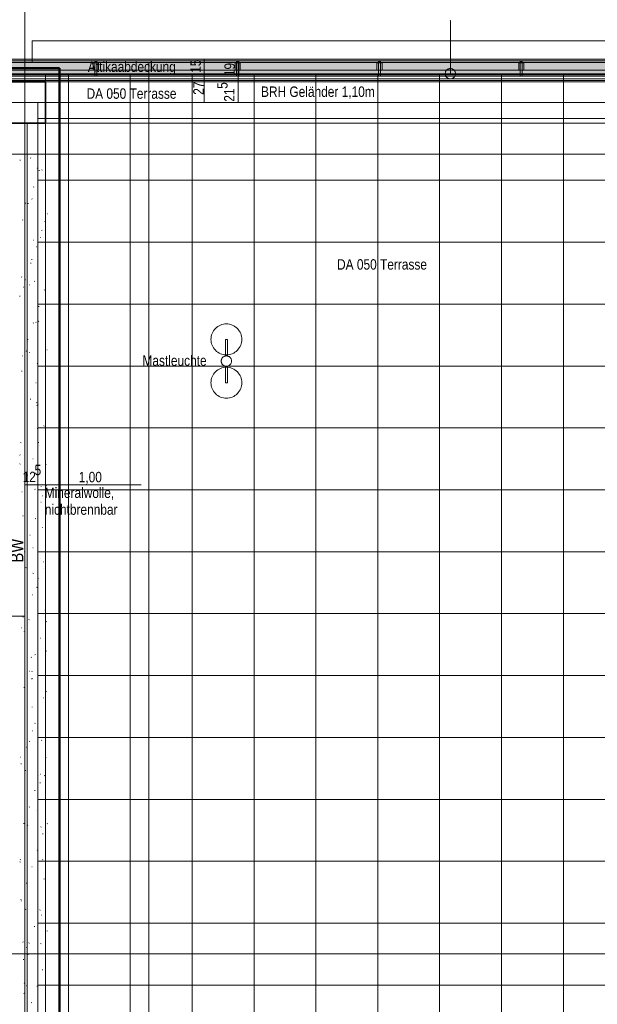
# Model space of a CAD drawing. Extents: x -620 to 300, y 62 to 1112.
# Tile 216 of 235: x -457 to -345, y 825 to 1016. Entities that reach past the tile are written whole.
import ezdxf
from ezdxf.lldxf.tags import DXFTag

# ---------------------------------------------------------------- set-up
doc = ezdxf.new("R2010")
doc.units = 0
doc.layers.get('0').update_dxf_attribs({"lineweight": 13})
for name, color, linetype, lineweight, true_color in [('30 -33 Aussenwände- 3 Aussenstützen', 7, 'Continuous', 50, 0x0000dd), ('30 -33 Aussenwände- 7 Fassade_ Elemente', 7, 'Continuous', 9, 0x00aacc), ('30 -34 Innenwände- 6 Elemente', 7, 'Continuous', 9, 0xff6633), ('30 -35 Decken- 1 Konstruktion-Träger- Stahlbeton', 7, 'Continuous', 13, 0x33aa00), ('30 -36 Dächer- 3 Dachbeläge', 7, 'Continuous', 15, 0x9999ff), ('30 -36 Dächer- 4 Dachbekleidungen', 7, 'Continuous', 9, 0xccccff), ('60- 61 allgemeine Ausstattung- 4 Terrassen', 9, 'Continuous', 9, 0x808080), ('70 -72 Beschriftung- 1 Beschriftung allgemein', 7, 'Continuous', 9, 0xff6633), ('70 -76 Bemaßung- 2 Allgemein', 9, 'Continuous', 5, 0x808080)]:
    doc.layers.add(name, color=color, linetype=linetype, lineweight=lineweight, true_color=true_color)
for name, color, linetype, lineweight in [('40 -41 Abwasser_Wasser_Gas- 2 Wasser-1', 7, 'Continuous', 15), ('70 -71 Achsen- 1 Gebäudeachsen', 7, 'STRICHPUNKT2-A06CPVE5L0', 18), ('70 -72 Beschriftung- 5 Höhenkoten-A06CPVE2L0', 7, 'Continuous', 15)]:
    doc.layers.add(name, color=color, linetype=linetype, lineweight=lineweight)
doc.styles.get("Standard").update_dxf_attribs({"font": 'ARIALN.TTF'})
tags = doc.linetypes.add('grob-A06CPVE1L0', pattern=[14, 3, -8, 3]).pattern_tags.tags
tags[8:9] = [DXFTag(74, 4), DXFTag(75, 0), DXFTag(340, '0'), DXFTag(46, 0.0), DXFTag(50, 0.0), DXFTag(44, 0.0), DXFTag(45, 0.0)]
tags[6:7] = [DXFTag(74, 4), DXFTag(75, 0), DXFTag(340, '0'), DXFTag(46, 0.0), DXFTag(50, 0.0), DXFTag(44, 0.0), DXFTag(45, 0.0)]
tags[4:5] = [DXFTag(74, 4), DXFTag(75, 0), DXFTag(340, '0'), DXFTag(46, 0.0), DXFTag(50, 0.0), DXFTag(44, 0.0), DXFTag(45, 0.0)]
tags = doc.linetypes.add('STRICHPUNKT2-A06CPVE5L0', pattern=[12.7, 6.35, -3.175, 0, -3.175]).pattern_tags.tags
tags[10:11] = [DXFTag(74, 4), DXFTag(75, 0), DXFTag(340, '0'), DXFTag(46, 0.0), DXFTag(50, 0.0), DXFTag(44, 0.0), DXFTag(45, 0.0)]
tags[8:9] = [DXFTag(74, 4), DXFTag(75, 0), DXFTag(340, '0'), DXFTag(46, 0.0), DXFTag(50, 0.0), DXFTag(44, 0.0), DXFTag(45, 0.0)]
tags[6:7] = [DXFTag(74, 4), DXFTag(75, 0), DXFTag(340, '0'), DXFTag(46, 0.0), DXFTag(50, 0.0), DXFTag(44, 0.0), DXFTag(45, 0.0)]
tags[4:5] = [DXFTag(74, 4), DXFTag(75, 0), DXFTag(340, '0'), DXFTag(46, 0.0), DXFTag(50, 0.0), DXFTag(44, 0.0), DXFTag(45, 0.0)]

# ---------------------------------------------------------------- blocks, each defined once
blk = doc.blocks.new('Referenz-A06CPVE6L0')
at = {"layer": '30 -33 Aussenwände- 3 Aussenstützen', "color": 0, "linetype": 'Continuous', "lineweight": 35, "ltscale": 0.35}
for p, q in [((-451.58, 1003.45), (-459.58, 1003.45)), ((-451.58, 995.45), (-451.58, 1003.45)), ((-459.58, 995.45), (-451.58, 995.45))]:
    blk.add_line(p, q, dxfattribs=at)
at = {"layer": '30 -33 Aussenwände- 3 Aussenstützen', "color": 0, "lineweight": 9}
for p, q in [((-455.58, 1000.45), (-455.58, 998.45)), ((-456.58, 999.45), (-454.58, 999.45))]:
    blk.add_line(p, q, dxfattribs=at)
at = {"layer": '30 -33 Aussenwände- 7 Fassade_ Elemente', "color": 0, "linetype": 'Continuous', "ltscale": 0.13}
for p, q in [((-454.18, 1011.39), (-291.98, 1011.39)), ((-454.18, 1007.25), (-454.18, 1011.39)), ((-538.63, 1007.25), (-133.38, 1007.25)), ((-291.98, 1007.25), (-454.18, 1007.25))]:
    blk.add_line(p, q, dxfattribs=at)
at = {"layer": '30 -34 Innenwände- 6 Elemente', "color": 0, "linetype": 'Continuous', "ltscale": 0.13}
for p, q in [((-133.38, 1007.25), (-538.63, 1007.25)), ((-538.63, 1005.05), (-133.38, 1005.05)), ((-133.38, 1004.05), (-538.63, 1004.05)), ((-538.63, 1003.45), (-133.38, 1003.45))]:
    blk.add_line(p, q, dxfattribs=at)
at = {"layer": '30 -34 Innenwände- 6 Elemente', "color": 0, "linetype": 'grob-A06CPVE1L0', "ltscale": 0.13}
blk.add_line((-431.58, 1007.25), (-431.58, 388.45), dxfattribs=at)
at = {"layer": '30 -35 Decken- 1 Konstruktion-Träger- Stahlbeton', "color": 0, "linetype": 'grob-A06CPVE1L0', "lineweight": -2, "ltscale": 0.13}
for p, q in [((-455.18, 995.45), (-455.18, 778.45)), ((-451.58, 995.45), (-451.58, 778.45))]:
    blk.add_line(p, q, dxfattribs=at)
at = {"layer": '30 -35 Decken- 1 Konstruktion-Träger- Stahlbeton', "color": 0, "lineweight": 35}
blk.add_line((-451.58, 995.45), (-455.18, 995.45), dxfattribs=at)
at = {"layer": '30 -36 Dächer- 3 Dachbeläge', "color": 0, "linetype": 'Continuous', "ltscale": 0.15}
for p, q in [((-133.98, 1007.85), (-538.63, 1007.85)), ((-538.63, 1004.85), (-133.98, 1004.85))]:
    blk.add_line(p, q, dxfattribs=at)
at = {"layer": '30 -36 Dächer- 3 Dachbeläge', "color": 0, "lineweight": 9}
for p, q in [((-442.03, 1007.55), (-442.03, 1007.15)), ((-442.03, 1007.15), (-441.63, 1007.15)), ((-441.63, 1007.15), (-441.63, 1007.55)), ((-414.53, 1007.55), (-414.53, 1007.15)), ((-414.53, 1007.15), (-414.13, 1007.15)), ((-414.13, 1007.15), (-414.13, 1007.55)), ((-387.03, 1007.55), (-387.03, 1007.15)), ((-387.03, 1007.15), (-386.63, 1007.15)), ((-386.63, 1007.15), (-386.63, 1007.55)), ((-359.53, 1007.55), (-359.53, 1007.15)), ((-359.53, 1007.15), (-359.13, 1007.15)), ((-359.13, 1007.15), (-359.13, 1007.55))]:
    blk.add_line(p, q, dxfattribs=at)
at = {"layer": '30 -36 Dächer- 3 Dachbeläge', "color": 0, "lineweight": 0}
for points in [[(-133.98, 1004.85), (-538.63, 1005.65), (-538.63, 1007.85)], [(-133.98, 1004.85), (-538.63, 1007.85), (-133.98, 1007.85)], [(-441.63, 1007.15), (-442.03, 1007.15), (-441.63, 1007.55)], [(-441.63, 1007.55), (-442.03, 1007.15), (-442.03, 1007.55)], [(-414.13, 1007.15), (-414.53, 1007.15), (-414.13, 1007.55)], [(-414.13, 1007.55), (-414.53, 1007.15), (-414.53, 1007.55)], [(-386.63, 1007.15), (-387.03, 1007.15), (-386.63, 1007.55)], [(-386.63, 1007.55), (-387.03, 1007.15), (-387.03, 1007.55)], [(-359.13, 1007.15), (-359.53, 1007.15), (-359.13, 1007.55)], [(-359.13, 1007.55), (-359.53, 1007.15), (-359.53, 1007.55)], [(-538.63, 1005.65), (-133.98, 1004.85), (-538.63, 1004.85)]]:
    blk.add_solid(points, dxfattribs=at)
at = {"layer": '30 -36 Dächer- 4 Dachbekleidungen', "color": 0, "linetype": 'Continuous', "ltscale": 0.13}
for p, q in [((-133.98, 1007.55), (-538.63, 1007.55)), ((-442.33, 1005.75), (-442.33, 1007.15)), ((-442.33, 1007.15), (-442.03, 1007.15)), ((-442.03, 1005.75), (-442.03, 1007.15)), ((-442.03, 1007.15), (-441.63, 1007.15)), ((-441.63, 1007.15), (-441.63, 1005.75)), ((-441.33, 1007.15), (-441.63, 1007.15)), ((-441.33, 1005.75), (-441.33, 1007.15)), ((-414.83, 1005.75), (-414.83, 1007.15)), ((-414.83, 1007.15), (-414.53, 1007.15)), ((-414.53, 1005.75), (-414.53, 1007.15)), ((-414.53, 1007.15), (-414.13, 1007.15)), ((-414.13, 1007.15), (-414.13, 1005.75)), ((-413.83, 1007.15), (-414.13, 1007.15)), ((-413.83, 1005.75), (-413.83, 1007.15)), ((-387.33, 1005.75), (-387.33, 1007.15)), ((-387.33, 1007.15), (-387.03, 1007.15)), ((-387.03, 1005.75), (-387.03, 1007.15)), ((-387.03, 1007.15), (-386.63, 1007.15)), ((-386.63, 1007.15), (-386.63, 1005.75)), ((-386.33, 1007.15), (-386.63, 1007.15)), ((-386.33, 1005.75), (-386.33, 1007.15)), ((-359.83, 1005.75), (-359.83, 1007.15)), ((-359.83, 1007.15), (-359.53, 1007.15)), ((-359.53, 1005.75), (-359.53, 1007.15)), ((-359.53, 1007.15), (-359.13, 1007.15)), ((-359.13, 1007.15), (-359.13, 1005.75)), ((-358.83, 1007.15), (-359.13, 1007.15)), ((-358.83, 1005.75), (-358.83, 1007.15)), ((-538.63, 1005.75), (-133.98, 1005.75)), ((-133.98, 1004.55), (-538.63, 1004.55)), ((-442.03, 1005.75), (-442.03, 1004.55)), ((-442.03, 1004.55), (-441.63, 1004.55)), ((-441.63, 1004.55), (-441.63, 1005.75)), ((-414.53, 1005.75), (-414.53, 1004.55)), ((-414.53, 1004.55), (-414.13, 1004.55)), ((-414.13, 1004.55), (-414.13, 1005.75)), ((-387.03, 1005.75), (-387.03, 1004.55)), ((-387.03, 1004.55), (-386.63, 1004.55)), ((-386.63, 1004.55), (-386.63, 1005.75)), ((-359.53, 1005.75), (-359.53, 1004.55)), ((-359.53, 1004.55), (-359.13, 1004.55)), ((-359.13, 1004.55), (-359.13, 1005.75)), ((-538.63, 1003.75), (-133.98, 1003.75))]:
    blk.add_line(p, q, dxfattribs=at)
at = {"layer": '40 -41 Abwasser_Wasser_Gas- 2 Wasser-1', "color": 0, "linetype": 'Continuous', "ltscale": 0.15}
for p, q in [((-373.76, 1005.78), (-373.69, 1005.85)), ((-373.69, 1005.85), (-373.61, 1005.9)), ((-373.61, 1005.9), (-373.52, 1005.95)), ((-373.52, 1005.95), (-373.43, 1005.99)), ((-373.43, 1005.99), (-373.34, 1006.02)), ((-373.34, 1006.02), (-373.24, 1006.04)), ((-373.24, 1006.04), (-373.14, 1006.05)), ((-373.14, 1006.05), (-373.05, 1006.05)), ((-373.05, 1006.05), (-372.95, 1006.04)), ((-372.95, 1006.04), (-372.85, 1006.03)), ((-372.85, 1006.03), (-372.76, 1006)), ((-372.76, 1006), (-372.67, 1005.96)), ((-372.67, 1005.96), (-372.58, 1005.92)), ((-372.58, 1005.92), (-372.5, 1005.87)), ((-372.5, 1005.87), (-372.42, 1005.81)), ((-374.08, 1005.09), (-374.07, 1005.18)), ((-374.08, 1004.99), (-374.08, 1005.09)), ((-374.07, 1004.89), (-374.08, 1004.99)), ((-374.07, 1005.18), (-374.05, 1005.28)), ((-374.04, 1004.79), (-374.07, 1004.89)), ((-374.05, 1005.28), (-374.03, 1005.37)), ((-374.01, 1004.7), (-374.04, 1004.79)), ((-374.03, 1005.37), (-373.99, 1005.47)), ((-373.98, 1004.61), (-374.01, 1004.7)), ((-373.99, 1005.47), (-373.94, 1005.55)), ((-373.93, 1004.53), (-373.98, 1004.61)), ((-373.94, 1005.55), (-373.89, 1005.64)), ((-373.87, 1004.44), (-373.93, 1004.53)), ((-373.89, 1005.64), (-373.83, 1005.71)), ((-373.81, 1004.37), (-373.87, 1004.44)), ((-373.83, 1005.71), (-373.76, 1005.78)), ((-373.74, 1004.3), (-373.81, 1004.37)), ((-373.66, 1004.24), (-373.74, 1004.3)), ((-373.58, 1004.19), (-373.66, 1004.24)), ((-373.49, 1004.14), (-373.58, 1004.19)), ((-373.4, 1004.11), (-373.49, 1004.14)), ((-373.31, 1004.08), (-373.4, 1004.11)), ((-373.21, 1004.06), (-373.31, 1004.08)), ((-373.11, 1004.05), (-373.21, 1004.06)), ((-373.01, 1004.06), (-373.11, 1004.05)), ((-372.92, 1004.07), (-373.01, 1004.06)), ((-372.82, 1004.09), (-372.92, 1004.07)), ((-372.73, 1004.12), (-372.82, 1004.09)), ((-372.64, 1004.16), (-372.73, 1004.12)), ((-372.55, 1004.2), (-372.64, 1004.16)), ((-372.47, 1004.26), (-372.55, 1004.2)), ((-372.39, 1004.32), (-372.47, 1004.26)), ((-372.42, 1005.81), (-372.35, 1005.74)), ((-372.33, 1004.39), (-372.39, 1004.32)), ((-372.35, 1005.74), (-372.29, 1005.66)), ((-372.27, 1004.47), (-372.33, 1004.39)), ((-372.29, 1005.66), (-372.23, 1005.58)), ((-372.21, 1004.55), (-372.27, 1004.47)), ((-372.23, 1005.58), (-372.18, 1005.5)), ((-372.17, 1004.64), (-372.21, 1004.55)), ((-372.18, 1005.5), (-372.14, 1005.41)), ((-372.13, 1004.73), (-372.17, 1004.64)), ((-372.14, 1005.41), (-372.11, 1005.31)), ((-372.1, 1004.83), (-372.13, 1004.73)), ((-372.11, 1005.31), (-372.09, 1005.22)), ((-372.09, 1004.92), (-372.1, 1004.83)), ((-372.09, 1005.22), (-372.08, 1005.12)), ((-372.08, 1005.02), (-372.09, 1004.92)), ((-372.08, 1005.12), (-372.08, 1005.02))]:
    blk.add_line(p, q, dxfattribs=at)
at = {"layer": '40 -41 Abwasser_Wasser_Gas- 2 Wasser-1', "color": 0, "linetype": 'Continuous', "lineweight": 9, "ltscale": 0.13}
for p, q in [((-538.63, 995.45), (-137.52, 995.45)), ((-137.52, 989.45), (-538.63, 989.45))]:
    blk.add_line(p, q, dxfattribs=at)
at = {"layer": '60- 61 allgemeine Ausstattung- 4 Terrassen', "color": 0, "linetype": 'grob-A06CPVE1L0', "lineweight": 50, "ltscale": 0.5}
for p, q in [((-538.63, 1006.15), (-448.88, 1006.15)), ((-448.88, 1006.15), (-448.88, 785.9))]:
    blk.add_line(p, q, dxfattribs=at)
at = {"layer": '60- 61 allgemeine Ausstattung- 4 Terrassen', "color": 0}
for p, q in [((-133.98, 1004.85), (-451.58, 1004.85)), ((-451.58, 1004.85), (-451.58, 999.45)), ((-447.16, 782.85), (-447.16, 1004.85)), ((-435.16, 782.85), (-435.16, 1004.85)), ((-423.16, 782.85), (-423.16, 1004.85)), ((-411.16, 782.85), (-411.16, 1004.85)), ((-399.16, 782.85), (-399.16, 1004.85)), ((-387.16, 782.85), (-387.16, 1004.85)), ((-375.16, 782.85), (-375.16, 1004.85)), ((-363.16, 782.85), (-363.16, 1004.85)), ((-351.16, 782.85), (-351.16, 1004.85)), ((-451.58, 999.45), (-453.08, 999.45)), ((-453.08, 999.45), (-453.08, 782.85)), ((-453.08, 996.39), (-133.98, 996.39)), ((-454.46, 988.69), (-454.49, 988.73)), ((-456.56, 988.26), (-456.47, 988.29)), ((-453.22, 986.79), (-453.13, 986.76)), ((-452.86, 986.26), (-452.76, 986.29)), ((-452.27, 986.43), (-452.34, 986.37)), ((-453.93, 983.07), (-453.83, 983.09)), ((-453.08, 984.39), (-133.98, 984.39)), ((-455.51, 979.98), (-455.42, 979.95)), ((-455, 979.88), (-454.9, 979.9)), ((-454.2, 980.73), (-454.23, 980.77)), ((-451.29, 977.87), (-451.19, 977.9)), ((-456.07, 976.68), (-455.97, 976.71)), ((-451.68, 976.38), (-451.75, 976.31)), ((-452.36, 974.68), (-452.26, 974.71)), ((-453.95, 972.77), (-453.98, 972.8)), ((-453.43, 971.49), (-453.33, 971.51)), ((-453.08, 972.39), (-133.98, 972.39)), ((-452.59, 973.33), (-452.5, 973.29)), ((-454.5, 968.3), (-454.4, 968.32)), ((-454.29, 969.04), (-454.2, 969.01)), ((-456.22, 965.6), (-456.23, 965.69)), ((-455.57, 965.1), (-455.47, 965.13)), ((-454.69, 964.12), (-454.65, 964.11)), ((-453.69, 964.8), (-453.72, 964.84)), ((-456.64, 961.91), (-456.54, 961.94)), ((-455.87, 963.7), (-455.78, 963.67)), ((-451.86, 963.1), (-451.76, 963.13)), ((-453.08, 960.39), (-133.98, 960.39)), ((-452.93, 959.91), (-452.83, 959.93)), ((-454, 956.72), (-453.9, 956.74)), ((-453.44, 956.84), (-453.47, 956.88)), ((-452.95, 957.05), (-452.86, 957.01)), ((-417.93, 956.2), (-417.66, 956.33)), ((-417.66, 956.33), (-417.38, 956.42)), ((-417.38, 956.42), (-417.1, 956.5)), ((-417.1, 956.5), (-416.81, 956.54)), ((-416.81, 956.54), (-416.51, 956.55)), ((-416.51, 956.55), (-416.22, 956.54)), ((-416.22, 956.54), (-415.93, 956.5)), ((-415.93, 956.5), (-415.64, 956.42)), ((-415.64, 956.42), (-415.37, 956.33)), ((-415.37, 956.33), (-415.1, 956.2)), ((-419.46, 954.14), (-419.38, 954.42)), ((-419.38, 954.42), (-419.29, 954.7)), ((-419.29, 954.7), (-419.16, 954.97)), ((-419.16, 954.97), (-419.01, 955.22)), ((-419.01, 955.22), (-418.83, 955.46)), ((-418.83, 955.46), (-418.64, 955.67)), ((-418.64, 955.67), (-418.42, 955.87)), ((-418.42, 955.87), (-418.18, 956.05)), ((-418.18, 956.05), (-417.93, 956.2)), ((-415.1, 956.2), (-414.85, 956.05)), ((-414.85, 956.05), (-414.61, 955.87)), ((-414.61, 955.87), (-414.39, 955.67)), ((-414.39, 955.67), (-414.2, 955.46)), ((-414.2, 955.46), (-414.02, 955.22)), ((-414.02, 955.22), (-413.87, 954.97)), ((-413.87, 954.97), (-413.74, 954.7)), ((-413.74, 954.7), (-413.64, 954.42)), ((-413.64, 954.42), (-413.57, 954.14)), ((-455.07, 953.27), (-455.15, 953.21)), ((-455.07, 953.52), (-454.97, 953.55)), ((-451.61, 953.73), (-451.56, 953.72)), ((-419.51, 953.55), (-419.5, 953.85)), ((-419.5, 953.26), (-419.51, 953.55)), ((-419.5, 953.85), (-419.46, 954.14)), ((-419.46, 952.97), (-419.5, 953.26)), ((-419.38, 952.68), (-419.46, 952.97)), ((-419.29, 952.41), (-419.38, 952.68)), ((-419.16, 952.14), (-419.29, 952.41)), ((-416.71, 953.55), (-416.31, 953.55)), ((-416.71, 950.33), (-416.71, 953.55)), ((-416.31, 953.55), (-416.31, 950.33)), ((-413.74, 952.41), (-413.87, 952.14)), ((-413.64, 952.68), (-413.74, 952.41)), ((-413.57, 952.97), (-413.64, 952.68)), ((-413.57, 954.14), (-413.53, 953.85)), ((-413.53, 953.26), (-413.57, 952.97)), ((-413.53, 953.85), (-413.51, 953.55)), ((-413.51, 953.55), (-413.53, 953.26)), ((-455.36, 951.3), (-455.27, 951.27)), ((-454.68, 950.92), (-454.69, 951.01)), ((-451.36, 951.52), (-451.27, 951.55)), ((-419.01, 951.89), (-419.16, 952.14)), ((-418.83, 951.65), (-419.01, 951.89)), ((-418.64, 951.43), (-418.83, 951.65)), ((-418.42, 951.23), (-418.64, 951.43)), ((-418.18, 951.06), (-418.42, 951.23)), ((-417.93, 950.91), (-418.18, 951.06)), ((-417.66, 950.78), (-417.93, 950.91)), ((-417.38, 950.68), (-417.66, 950.78)), ((-417.1, 950.61), (-417.38, 950.68)), ((-416.81, 950.57), (-417.1, 950.61)), ((-416.51, 950.55), (-416.81, 950.57)), ((-416.22, 950.57), (-416.51, 950.55)), ((-415.93, 950.61), (-416.22, 950.57)), ((-415.64, 950.68), (-415.93, 950.61)), ((-415.37, 950.78), (-415.64, 950.68)), ((-415.1, 950.91), (-415.37, 950.78)), ((-414.85, 951.06), (-415.1, 950.91)), ((-414.61, 951.23), (-414.85, 951.06)), ((-414.39, 951.43), (-414.61, 951.23)), ((-414.2, 951.65), (-414.39, 951.43)), ((-414.02, 951.89), (-414.2, 951.65)), ((-413.87, 952.14), (-414.02, 951.89)), ((-456.14, 950.33), (-456.04, 950.36)), ((-453.18, 948.88), (-453.22, 948.91)), ((-417.51, 949.4), (-417.5, 949.5)), ((-417.51, 949.3), (-417.51, 949.4)), ((-417.5, 949.2), (-417.51, 949.3)), ((-417.5, 949.5), (-417.48, 949.59)), ((-417.48, 949.11), (-417.5, 949.2)), ((-417.48, 949.59), (-417.46, 949.69)), ((-417.45, 949.01), (-417.48, 949.11)), ((-417.46, 949.69), (-417.42, 949.78)), ((-417.42, 948.92), (-417.45, 949.01)), ((-417.42, 949.78), (-417.37, 949.87)), ((-417.37, 948.84), (-417.42, 948.92)), ((-417.37, 949.87), (-417.32, 949.95)), ((-417.32, 948.76), (-417.37, 948.84)), ((-417.32, 949.95), (-417.26, 950.02)), ((-417.25, 948.68), (-417.32, 948.76)), ((-417.26, 950.02), (-417.19, 950.09)), ((-417.18, 948.61), (-417.25, 948.68)), ((-417.19, 950.09), (-417.11, 950.16)), ((-417.11, 948.55), (-417.18, 948.61)), ((-417.11, 950.16), (-417.03, 950.21)), ((-417.03, 950.21), (-416.94, 950.26)), ((-416.94, 950.26), (-416.85, 950.29)), ((-416.85, 950.29), (-416.76, 950.32)), ((-416.76, 950.32), (-416.66, 950.34)), ((-416.31, 950.33), (-416.71, 950.33)), ((-416.66, 950.34), (-416.57, 950.35)), ((-416.57, 950.35), (-416.47, 950.35)), ((-416.47, 950.35), (-416.37, 950.34)), ((-416.37, 950.34), (-416.27, 950.32)), ((-416.27, 950.32), (-416.18, 950.3)), ((-416.18, 950.3), (-416.09, 950.26)), ((-416.09, 950.26), (-416, 950.21)), ((-416, 950.21), (-415.92, 950.16)), ((-415.92, 950.16), (-415.84, 950.1)), ((-415.84, 948.61), (-415.92, 948.55)), ((-415.84, 950.1), (-415.77, 950.03)), ((-415.77, 948.68), (-415.84, 948.61)), ((-415.77, 950.03), (-415.71, 949.95)), ((-415.71, 948.76), (-415.77, 948.68)), ((-415.71, 949.95), (-415.66, 949.87)), ((-415.66, 948.84), (-415.71, 948.76)), ((-415.66, 949.87), (-415.61, 949.78)), ((-415.61, 948.93), (-415.66, 948.84)), ((-415.61, 949.78), (-415.57, 949.69)), ((-415.57, 949.02), (-415.61, 948.93)), ((-415.57, 949.69), (-415.54, 949.6)), ((-415.54, 949.11), (-415.57, 949.02)), ((-415.54, 949.6), (-415.53, 949.5)), ((-415.52, 949.21), (-415.54, 949.11)), ((-415.53, 949.5), (-415.52, 949.41)), ((-415.52, 949.41), (-415.52, 949.31)), ((-415.52, 949.31), (-415.52, 949.21)), ((-456.23, 947.42), (-456.14, 947.39)), ((-453.08, 948.39), (-246.52, 948.39)), ((-452.43, 948.33), (-452.34, 948.35)), ((-419.16, 946.57), (-419.01, 946.82)), ((-419.01, 946.82), (-418.83, 947.06)), ((-418.83, 947.06), (-418.64, 947.27)), ((-418.64, 947.27), (-418.42, 947.47)), ((-418.42, 947.47), (-418.18, 947.65)), ((-418.18, 947.65), (-417.93, 947.8)), ((-417.93, 947.8), (-417.66, 947.93)), ((-417.66, 947.93), (-417.38, 948.02)), ((-417.38, 948.02), (-417.1, 948.1)), ((-417.03, 948.49), (-417.11, 948.55)), ((-417.1, 948.1), (-416.81, 948.14)), ((-416.94, 948.45), (-417.03, 948.49)), ((-416.85, 948.41), (-416.94, 948.45)), ((-416.75, 948.38), (-416.85, 948.41)), ((-416.81, 948.14), (-416.51, 948.15)), ((-416.66, 948.36), (-416.75, 948.38)), ((-416.71, 948.37), (-416.31, 948.37)), ((-416.71, 945.15), (-416.71, 948.37)), ((-416.56, 948.35), (-416.66, 948.36)), ((-416.46, 948.35), (-416.56, 948.35)), ((-416.51, 948.15), (-416.22, 948.14)), ((-416.36, 948.36), (-416.46, 948.35)), ((-416.27, 948.38), (-416.36, 948.36)), ((-416.31, 948.37), (-416.31, 945.15)), ((-416.17, 948.41), (-416.27, 948.38)), ((-416.22, 948.14), (-415.93, 948.1)), ((-416.08, 948.45), (-416.17, 948.41)), ((-416, 948.5), (-416.08, 948.45)), ((-415.92, 948.55), (-416, 948.5)), ((-415.93, 948.1), (-415.64, 948.02)), ((-415.64, 948.02), (-415.37, 947.93)), ((-415.37, 947.93), (-415.1, 947.8)), ((-415.1, 947.8), (-414.85, 947.65)), ((-414.85, 947.65), (-414.61, 947.47)), ((-414.61, 947.47), (-414.39, 947.27)), ((-414.39, 947.27), (-414.2, 947.06)), ((-414.2, 947.06), (-414.02, 946.82)), ((-414.02, 946.82), (-413.87, 946.57)), ((-453.5, 945.14), (-453.4, 945.16)), ((-419.51, 945.15), (-419.5, 945.45)), ((-419.5, 944.86), (-419.51, 945.15)), ((-419.5, 945.45), (-419.46, 945.74)), ((-419.46, 944.57), (-419.5, 944.86)), ((-419.46, 945.74), (-419.38, 946.02)), ((-419.38, 946.02), (-419.29, 946.3)), ((-419.29, 946.3), (-419.16, 946.57)), ((-416.31, 945.15), (-416.71, 945.15)), ((-413.87, 946.57), (-413.74, 946.3)), ((-413.74, 946.3), (-413.64, 946.02)), ((-413.64, 946.02), (-413.57, 945.74)), ((-413.57, 945.74), (-413.53, 945.45)), ((-413.53, 944.86), (-413.57, 944.57)), ((-413.53, 945.45), (-413.51, 945.15)), ((-413.51, 945.15), (-413.53, 944.86)), ((-419.38, 944.28), (-419.46, 944.57)), ((-419.29, 944.01), (-419.38, 944.28)), ((-419.16, 943.74), (-419.29, 944.01)), ((-419.01, 943.49), (-419.16, 943.74)), ((-418.83, 943.25), (-419.01, 943.49)), ((-418.64, 943.03), (-418.83, 943.25)), ((-418.42, 942.83), (-418.64, 943.03)), ((-414.39, 943.03), (-414.61, 942.83)), ((-414.2, 943.25), (-414.39, 943.03)), ((-414.02, 943.49), (-414.2, 943.25)), ((-413.87, 943.74), (-414.02, 943.49)), ((-413.74, 944.01), (-413.87, 943.74)), ((-413.64, 944.28), (-413.74, 944.01)), ((-413.57, 944.57), (-413.64, 944.28)), ((-454.57, 941.94), (-454.47, 941.97)), ((-453.26, 941.31), (-453.34, 941.25)), ((-452.93, 940.91), (-452.96, 940.95)), ((-418.18, 942.66), (-418.42, 942.83)), ((-417.93, 942.51), (-418.18, 942.66)), ((-417.66, 942.38), (-417.93, 942.51)), ((-417.38, 942.28), (-417.66, 942.38)), ((-417.1, 942.21), (-417.38, 942.28)), ((-416.81, 942.17), (-417.1, 942.21)), ((-416.51, 942.15), (-416.81, 942.17)), ((-416.22, 942.17), (-416.51, 942.15)), ((-415.93, 942.21), (-416.22, 942.17)), ((-415.64, 942.28), (-415.93, 942.21)), ((-415.37, 942.38), (-415.64, 942.28)), ((-415.1, 942.51), (-415.37, 942.38)), ((-414.85, 942.66), (-415.1, 942.51)), ((-414.61, 942.83), (-414.85, 942.66)), ((-453.31, 940.77), (-453.22, 940.73)), ((-455.64, 938.75), (-455.54, 938.78)), ((-453.14, 936.24), (-453.15, 936.33)), ((-453.08, 936.39), (-246.52, 936.39)), ((-451.93, 936.75), (-451.84, 936.77)), ((-456.43, 933.55), (-456.34, 933.52)), ((-453, 933.56), (-452.91, 933.58)), ((-452.67, 932.95), (-452.71, 932.98)), ((-456.59, 931.14), (-456.5, 931.11)), ((-454.07, 930.37), (-453.97, 930.39)), ((-456.53, 929.44), (-456.6, 929.37)), ((-451.45, 929.35), (-451.53, 929.29)), ((-455.14, 927.17), (-455.04, 927.2)), ((-456.21, 923.98), (-456.11, 924)), ((-453.67, 924.49), (-453.58, 924.45)), ((-453.08, 924.39), (-246.52, 924.39)), ((-452.42, 924.98), (-452.45, 925.02)), ((-451.43, 925.17), (-451.34, 925.19)), ((-452.5, 921.98), (-452.41, 922)), ((-452.26, 923.24), (-452.17, 923.21)), ((-451.6, 921.55), (-451.6, 921.64)), ((-455.94, 919.38), (-456.01, 919.31)), ((-453.57, 918.79), (-453.48, 918.81)), ((-452.16, 917.02), (-452.2, 917.06)), ((-454.64, 915.59), (-454.54, 915.62)), ((-455.71, 912.4), (-455.61, 912.42)), ((-454.03, 913.14), (-453.99, 913.14)), ((-453.08, 912.39), (-246.52, 912.39)), ((-452.63, 911.1), (-452.61, 911.06)), ((-452, 910.4), (-451.91, 910.42)), ((-455.35, 909.32), (-455.42, 909.26)), ((-451.91, 909.06), (-451.94, 909.09)), ((-454.03, 908.21), (-453.94, 908.17)), ((-453.07, 907.21), (-452.98, 907.23)), ((-453.33, 905.5), (-453.24, 905.47)), ((-454.14, 904.01), (-454.05, 904.04)), ((-451.65, 901.09), (-451.69, 901.13)), ((-455.9, 899.78), (-455.98, 899.73)), ((-455.21, 900.82), (-455.12, 900.84)), ((-454.76, 899.27), (-454.83, 899.2)), ((-453.08, 900.39), (-246.52, 900.39)), ((-456.28, 897.63), (-456.18, 897.65)), ((-451.5, 898.82), (-451.41, 898.84)), ((-455.74, 896.92), (-455.75, 897.01)), ((-452.57, 895.63), (-452.48, 895.65)), ((-454.39, 891.93), (-454.3, 891.89)), ((-453.64, 892.43), (-453.55, 892.46)), ((-451.4, 893.13), (-451.43, 893.17)), ((-454.71, 889.24), (-454.62, 889.26)), ((-454.4, 887.75), (-454.31, 887.72)), ((-454.17, 889.21), (-454.25, 889.14)), ((-454.09, 887.82), (-454.17, 887.77)), ((-453.08, 888.39), (-246.52, 888.39)), ((-455.78, 886.05), (-455.69, 886.07)), ((-452.08, 884.05), (-451.98, 884.07)), ((-451.47, 885.27), (-451.38, 885.23)), ((-454.19, 882.24), (-454.2, 882.32)), ((-453.14, 880.85), (-453.05, 880.88)), ((-453.59, 879.15), (-453.66, 879.09)), ((-454.21, 877.66), (-454.12, 877.69)), ((-453.08, 876.39), (-246.53, 876.39)), ((-455.28, 874.47), (-455.19, 874.49)), ((-454.75, 875.64), (-454.66, 875.61)), ((-452.29, 875.87), (-452.37, 875.81)), ((-456.46, 872.56), (-456.41, 872.56)), ((-451.58, 872.47), (-451.48, 872.49)), ((-456.35, 871.28), (-456.26, 871.3)), ((-455.47, 870.01), (-455.38, 869.98)), ((-453, 869.1), (-453.07, 869.03)), ((-452.65, 869.27), (-452.55, 869.3)), ((-451.83, 868.99), (-451.74, 868.95)), ((-452.65, 867.55), (-452.66, 867.64)), ((-453.71, 866.08), (-453.62, 866.11)), ((-454.78, 862.89), (-454.69, 862.91)), ((-453.08, 864.39), (-246.53, 864.39)), ((-453.37, 862.17), (-453.33, 862.17)), ((-455.85, 859.7), (-455.76, 859.72)), ((-455.11, 859.36), (-455.02, 859.33)), ((-452.41, 859.04), (-452.48, 858.97)), ((-451.3, 859.7), (-451.21, 859.67)), ((-452.15, 857.69), (-452.05, 857.72)), ((-453.22, 854.5), (-453.12, 854.53)), ((-456.55, 852.26), (-456.45, 852.23)), ((-456.46, 852.66), (-456.49, 852.7)), ((-454.28, 851.31), (-454.19, 851.33)), ((-453.08, 852.39), (-246.53, 852.39)), ((-452.19, 852.71), (-452.1, 852.67)), ((-455.35, 848.12), (-455.26, 848.14)), ((-451.82, 848.98), (-451.89, 848.92)), ((-451.65, 846.11), (-451.55, 846.14)), ((-456.42, 844.92), (-456.33, 844.95)), ((-456.2, 844.7), (-456.23, 844.73)), ((-455.47, 843.08), (-455.38, 843.05)), ((-452.72, 842.92), (-452.62, 842.95)), ((-452.37, 841.95), (-452.28, 841.92)), ((-453.08, 840.39), (-246.53, 840.39)), ((-453.79, 839.73), (-453.69, 839.75)), ((-451.23, 838.93), (-451.31, 838.86)), ((-455.95, 836.73), (-455.98, 836.77)), ((-454.86, 836.54), (-454.76, 836.56)), ((-452.55, 836.43), (-452.46, 836.39)), ((-455.31, 835.72), (-455.29, 835.68)), ((-454.93, 834.34), (-455.01, 834.29)), ((-455.92, 833.34), (-455.83, 833.37)), ((-452.22, 831.34), (-452.12, 831.37)), ((-455.69, 828.77), (-455.72, 828.81)), ((-453.08, 828.39), (-133.98, 828.39)), ((-455.83, 826.8), (-455.74, 826.77)), ((-455.25, 828.24), (-455.26, 828.32)), ((-453.29, 828.15), (-453.19, 828.17)), ((-454.36, 824.96), (-454.26, 824.98))]:
    blk.add_line(p, q, dxfattribs=at)
at = {"layer": '70 -71 Achsen- 1 Gebäudeachsen', "color": 0, "linetype": 'STRICHPUNKT2-A06CPVE5L0', "ltscale": 0.18}
for p, q in [((-455.58, 1084.39), (-455.58, 84.95)), ((-538.63, 999.45), (76.59, 999.45)), ((-538.63, 834.45), (76.59, 834.45))]:
    blk.add_line(p, q, dxfattribs=at)
at = {"layer": '70 -72 Beschriftung- 1 Beschriftung allgemein', "color": 0, "linetype": 'Continuous', "lineweight": 5, "ltscale": 0.13}
for p, q in [((-373.09, 1015.29), (-373.08, 1015.35)), ((-373.06, 1015.29), (-373.09, 1015.29)), ((-373.08, 1015.35), (-373.06, 1015.29))]:
    blk.add_line(p, q, dxfattribs=at)
at = {"layer": '70 -72 Beschriftung- 1 Beschriftung allgemein', "color": 0, "linetype": 'Continuous', "ltscale": 0.13}
blk.add_line((-373.08, 1005.05), (-373.08, 1015.35), dxfattribs=at)
at = {"layer": '70 -72 Beschriftung- 1 Beschriftung allgemein', "color": 0, "lineweight": 0}
for points in [[(-373.08, 1015.29), (-373.09, 1015.29), (-373.08, 1015.35)], [(-373.08, 1015.29), (-373.08, 1015.35), (-373.06, 1015.29)]]:
    blk.add_solid(points, dxfattribs=at)
at = {"layer": '70 -76 Bemaßung- 2 Allgemein', "color": 0, "linetype": 'Continuous', "ltscale": 0.13}
for p, q in [((-420.78, 1007.85), (-420.84, 1007.85)), ((-420.83, 1007.86), (-420.81, 1007.84)), ((-420.82, 1007.86), (-420.82, 1007.83)), ((-420.82, 1004.87), (-420.82, 1007.83)), ((-414.17, 1007.55), (-414.23, 1007.55)), ((-414.22, 1007.56), (-414.2, 1007.54)), ((-414.21, 1007.56), (-414.21, 1007.53)), ((-414.21, 1003.77), (-414.21, 1007.53)), ((-420.78, 1004.85), (-420.84, 1004.85)), ((-420.78, 1004.85), (-420.84, 1004.85)), ((-420.81, 1004.84), (-420.83, 1004.86)), ((-420.83, 1004.86), (-420.81, 1004.84)), ((-420.82, 1004.84), (-420.82, 1004.87)), ((-420.82, 1004.86), (-420.82, 1004.83)), ((-420.82, 999.47), (-420.82, 1004.83)), ((-414.2, 1003.74), (-414.22, 1003.76)), ((-414.22, 1003.76), (-414.2, 1003.74)), ((-414.22, 1003.75), (-414.19, 1003.75)), ((-414.22, 1003.75), (-414.19, 1003.75)), ((-414.21, 1003.74), (-414.21, 1003.77)), ((-414.21, 1003.76), (-414.21, 1003.73)), ((-414.21, 999.47), (-414.21, 1003.73)), ((-420.78, 999.45), (-420.84, 999.45)), ((-420.81, 999.44), (-420.83, 999.46)), ((-420.82, 999.44), (-420.82, 999.47)), ((-414.17, 999.45), (-414.23, 999.45)), ((-414.2, 999.44), (-414.22, 999.46)), ((-414.21, 999.44), (-414.21, 999.47)), ((-455.6, 925.36), (-455.62, 925.36)), ((-455.57, 925.36), (-455.6, 925.36)), ((-455.57, 925.37), (-455.59, 925.35)), ((-455.58, 925.32), (-455.58, 925.38)), ((-453.08, 925.36), (-455.58, 925.36)), ((-453.09, 925.35), (-453.07, 925.37)), ((-453.09, 925.35), (-453.07, 925.37)), ((-453.09, 925.35), (-453.07, 925.37)), ((-453.09, 925.36), (-453.06, 925.36)), ((-453.09, 925.36), (-453.06, 925.36)), ((-453.09, 925.36), (-453.06, 925.36)), ((-453.08, 925.32), (-453.08, 925.38)), ((-453.08, 925.32), (-453.08, 925.38)), ((-453.08, 925.32), (-453.08, 925.38)), ((-433.1, 925.36), (-453.06, 925.36)), ((-453.06, 925.36), (-453.04, 925.36)), ((-433.1, 925.36), (-453.06, 925.36)), ((-433.07, 925.36), (-433.1, 925.36)), ((-433.07, 925.36), (-433.1, 925.36)), ((-433.07, 925.37), (-433.09, 925.35)), ((-433.07, 925.37), (-433.09, 925.35)), ((-433.08, 925.32), (-433.08, 925.38)), ((-433.08, 925.32), (-433.08, 925.38)), ((-455.6, 899.9), (-474.3, 899.9)), ((-455.57, 899.9), (-455.6, 899.9)), ((-455.57, 899.91), (-455.59, 899.89)), ((-455.58, 899.86), (-455.58, 899.92))]:
    blk.add_line(p, q, dxfattribs=at)
at = {"layer": '60- 61 allgemeine Ausstattung- 4 Terrassen', "color": 0, "linetype": 'Continuous', "ltscale": 0.13, "insert": (-432.79, 950.44), "char_height": 2.0138, "attachment_point": 1}
blk.add_mtext('{\\fArial Narrow;Mastleuchte}', dxfattribs=at)
at = {"layer": '70 -72 Beschriftung- 1 Beschriftung allgemein', "color": 0, "linetype": 'Continuous', "ltscale": 0.13, "char_height": 2.0138, "attachment_point": 1}
for s, insert in [('{\\fArial Narrow;Attikaabdeckung}', (-443.38, 1007.41)), ('{\\fArial Narrow;DA 050 Terrasse}', (-443.63, 1002.21)), ('{\\fArial Narrow;BRH Geländer 1,10m}', (-409.8, 1002.57)), ('{\\fArial Narrow;Mineralwolle,}', (-451.74, 924.82)), ('{\\fArial Narrow;nichtbrennbar}', (-451.74, 921.57))]:
    blk.add_mtext(s, dxfattribs=dict(at, insert=insert))
at = {"layer": '70 -72 Beschriftung- 1 Beschriftung allgemein', "color": 0, "linetype": 'Continuous', "ltscale": 0.13, "insert": (-458.41, 910.28), "char_height": 2.5172, "attachment_point": 1, "rotation": 90}
blk.add_mtext('{\\fArial Narrow;BW}', dxfattribs=at)
at = {"layer": '70 -72 Beschriftung- 5 Höhenkoten-A06CPVE2L0', "color": 0, "linetype": 'Continuous', "ltscale": 0.15, "insert": (-395.05, 969.09), "char_height": 2.0138, "attachment_point": 1}
blk.add_mtext('{\\fArial Narrow;DA 050 Terrasse}', dxfattribs=at)
at = {"layer": '70 -76 Bemaßung- 2 Allgemein', "color": 0, "linetype": 'Continuous', "ltscale": 0.13, "char_height": 2.0138, "attachment_point": 1, "rotation": 90}
for s, insert in [('{\\fArial Narrow;15}', (-423.5, 1005.22)), ('{\\fArial Narrow;19}', (-416.9, 1004.58)), ('{\\fArial Narrow;27}', (-422.94, 1000.96)), ('{\\fArial Narrow;5}', (-418.3, 1002.12)), ('{\\fArial Narrow;21}', (-416.96, 999.62))]:
    blk.add_mtext(s, dxfattribs=dict(at, insert=insert))
at = {"layer": '70 -76 Bemaßung- 2 Allgemein', "color": 0, "linetype": 'Continuous', "ltscale": 0.13, "char_height": 2.0138, "attachment_point": 1}
for s, insert in [('{\\fArial Narrow;12}', (-456.04, 927.9)), ('{\\fArial Narrow;5}', (-453.72, 929.24)), ('{\\fArial Narrow;1,00}', (-445.15, 927.87)), ('{\\fArial Narrow;1,00}', (-445.15, 927.87))]:
    blk.add_mtext(s, dxfattribs=dict(at, insert=insert))

msp = doc.modelspace()

# ---------------------------------------------------------------- block references
at = {"color": 8, "lineweight": 13, "ltscale": 0.13, "true_color": 0x808080}
msp.add_blockref('Referenz-A06CPVE6L0', (0, 0), dxfattribs=at)

doc.saveas('drawing.dxf')
